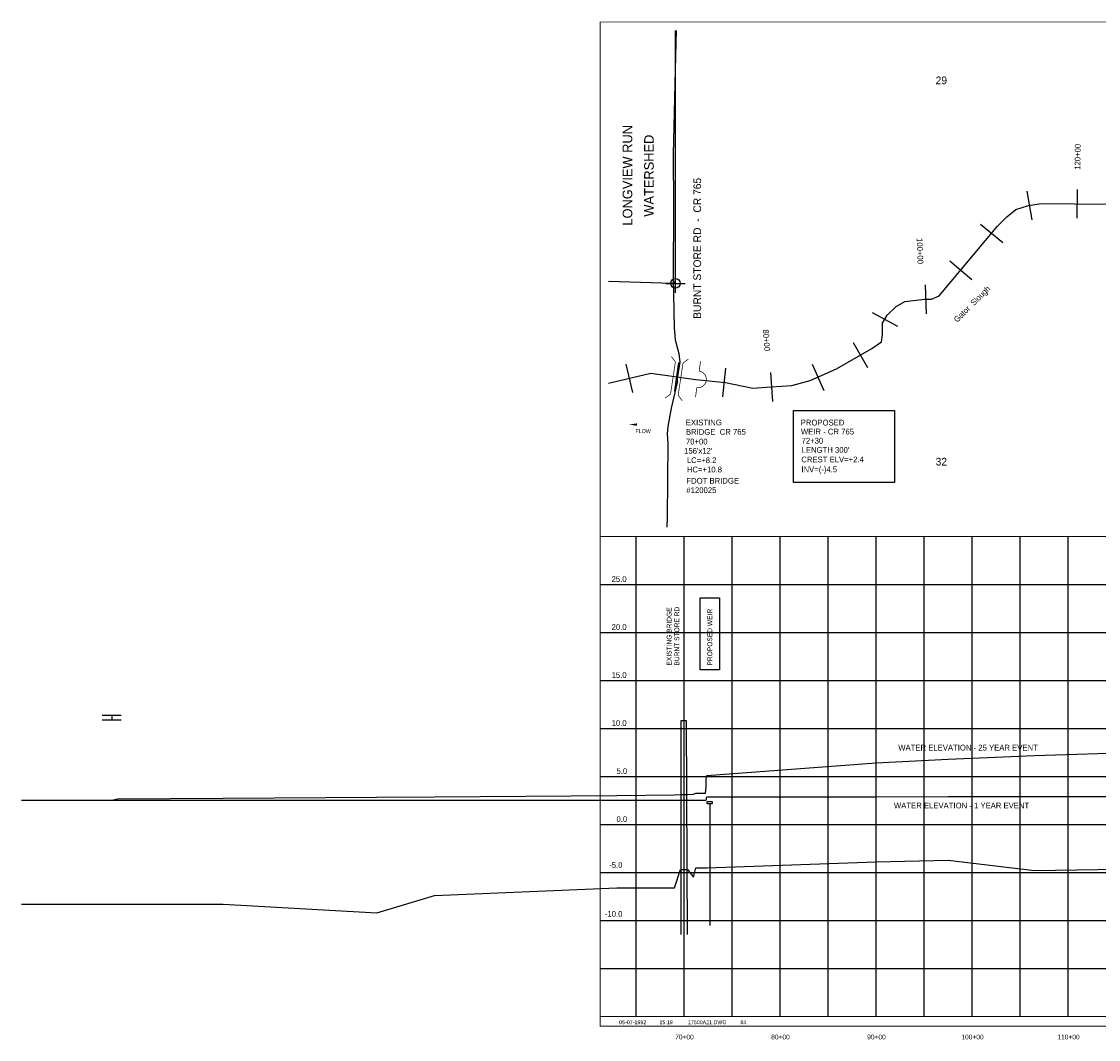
# Model space of a CAD drawing. Extents: x 153859 to 225709, y 852187 to 862903.
# Tile 1 of 5: x 153859 to 165076, y 852299 to 862903. Entities that reach past the tile are written whole.
import ezdxf
from ezdxf.enums import TextEntityAlignment as Align

# ---------------------------------------------------------------- set-up
doc = ezdxf.new("R2010")
doc.units = 0
doc.header["$LTSCALE"] = 800
doc.header["$PDMODE"] = 34
doc.header["$PDSIZE"] = 100
doc.linetypes.add('DASHED', pattern=[0])
doc.linetypes.add('STREAM', pattern=[0])
doc.layers.get('0').update_dxf_attribs({"linetype": 'CONTINUOUS'})
for name, color, linetype in [('700', 7, 'CONTINUOUS'), ('BORDER', 1, 'CONTINUOUS'), ('GRID', 2, 'CONTINUOUS'), ('MAJROADS', 9, 'CONTINUOUS'), ('PROPOSED', 7, 'CONTINUOUS'), ('SEC', 2, 'CONTINUOUS'), ('STATIONS', 7, 'CONTINUOUS'), ('TEXT', 7, 'CONTINUOUS'), ('TRUNKS', 5, 'STREAM'), ('WSHEDS', 3, 'CONTINUOUS')]:
    doc.layers.add(name, color=color, linetype=linetype)

# ---------------------------------------------------------------- blocks, each defined once
blk = doc.blocks.new('LOGON')
at = {"color": 0}
blk.add_attdef('DATE', text='', height=1, dxfattribs=at).set_placement((-1.87, 1.76), align=Align.RIGHT)
for tag, p in [('TIME', (1.56, 1.76)), ('DRAWING', (8.97, 1.76)), ('OPERATOR', (22.66, 1.76))]:
    blk.add_attdef(tag, p, '', height=1, dxfattribs=at)
blk = doc.blocks.new('FLARROW')
at = {"color": 0}
blk.add_lwpolyline([(-0.28, 0.019, 0, 0.05, 0), (-0.112, 0.019, 0, 0, -0.087559), (-0.012, 0.001, 0, 0, 0.245722), (0.075, 0.013, 0, 0, -0.309425), (0.212, 0.015, 0, 0, 0), (0.278, 0.013, 0, 0, 0)], format="xyseb", dxfattribs=at)
blk.add_text('FLOW', height=0.08, dxfattribs=at).set_placement((0.015, -0.157), align=Align.CENTER)
blk = doc.blocks.new('BRIDGE')
at = {"color": 0, "const_width": 20}
for points in [[(-234, -534), (-101, -402), (-101, 496), (-234, 629)], [(244, -534), (112, -402), (112, 496), (244, 629)]]:
    blk.add_lwpolyline(points, dxfattribs=at)
blk = doc.blocks.new('WEIR')
at = {"color": 0, "const_width": 30}
blk.add_lwpolyline([(-18, 761), (-18, 358, -1), (-18, -332), (-18, -734)], format="xyb", dxfattribs=at)

msp = doc.modelspace()

# ---------------------------------------------------------------- linework, layer by layer
at = {"layer": '700', "color": 0}
msp.add_line((161270, 858987), (161270, 858987), dxfattribs=at)
at = {"layer": 'BORDER', "color": 0, "const_width": 10}
msp.add_lwpolyline([(159886, 852438), (175886, 852438), (175886, 862898), (159886, 862898)], close=True, dxfattribs=at)
for points in [[(159886, 857538), (175886, 857538)], [(159886, 852538), (175886, 852538)]]:
    msp.add_lwpolyline(points, dxfattribs=at)
at = {"layer": 'GRID', "color": 0}
for points in [[(160261, 852538), (160261, 857538)], [(160761, 852538), (160761, 857538)], [(161261, 852538), (161261, 857538)], [(161761, 852538), (161761, 857538)], [(162261, 852538), (162261, 857538)], [(162761, 852538), (162761, 857538)], [(163261, 852538), (163261, 857538)], [(163761, 852538), (163761, 857538)], [(164261, 852538), (164261, 857538)], [(164761, 852538), (164761, 857538)], [(159886, 857038), (175886, 857038)], [(159886, 856538), (175886, 856538)], [(159886, 856038), (175886, 856038)], [(159886, 855538), (175886, 855538)], [(159886, 855038), (175886, 855038)], [(159886, 854538), (175886, 854538)], [(159886, 854038), (175886, 854038)], [(159886, 853538), (175886, 853538)], [(159886, 853038), (175886, 853038)]]:
    msp.add_lwpolyline(points, dxfattribs=at)
at = {"layer": 'MAJROADS', "color": 0}
msp.add_lwpolyline([(160679, 862811), (160671, 862546), (160647, 861516), (160651, 860979), (160645, 860234), (160658, 859714), (160666, 859588), (160706, 859446), (160714, 859353), (160688, 859186), (160687, 859144), (160627, 858876), (160592, 858684), (160583, 858609), (160590, 858508), (160585, 857745), (160581, 857637)], dxfattribs=at)
at = {"layer": 'PROPOSED', "color": 0}
for p, q in [((154698, 855678), (154898, 855678)), ((154798, 855678), (154798, 855628)), ((154698, 855628), (154898, 855628)), ((161027, 854752), (161027, 853487))]:
    msp.add_line(p, q, dxfattribs=at)
at = {"layer": 'PROPOSED', "color": 0, "linetype": 'DASHED'}
for p, q in [((160727, 855617), (160727, 853391)), ((160785, 855617), (160727, 855617)), ((160794, 853391), (160785, 855617))]:
    msp.add_line(p, q, dxfattribs=at)
at = {"layer": 'PROPOSED', "color": 0}
for points in [[(161900, 858100), (161900, 858850), (162950, 858850), (162950, 858100)], [(160928, 856150), (160928, 856900), (161128, 856900), (161128, 856150)], [(161027, 854777), (161052, 854777), (161052, 854752), (161002, 854752), (161002, 854777)]]:
    msp.add_lwpolyline(points, close=True, dxfattribs=at)
msp.add_lwpolyline([(165509, 854826), (164409, 854825), (163509, 854825), (162759, 854824), (160996, 854822), (160991, 854816), (160989, 854794), (160984, 854788), (160884, 854788), (160859, 854788), (160796, 854788), (160721, 854788), (160659, 854788), (160059, 854788), (158159, 854788), (157559, 854788), (155959, 854788), (154859, 854788), (154798, 854788), (154721, 854788), (154659, 854788), (153859, 854788), (154659, 854793), (154721, 854791), (154798, 854792), (154859, 854807), (155959, 854813), (157559, 854822), (158159, 854825), (160059, 854842), (160659, 854849), (160721, 854850), (160796, 854850), (160859, 854853), (160884, 854864), (160984, 854865), (160989, 854930), (160991, 855006), (160996, 855049), (162759, 855180), (163509, 855220), (164409, 855258), (165509, 855292)], dxfattribs=at)
at = {"layer": 'PROPOSED', "color": 0, "linetype": 'DASHED'}
msp.add_lwpolyline([(153859, 853708), (154659, 853708), (154721, 853708), (154798, 853708), (154859, 853708), (155959, 853708), (157559, 853618), (158159, 853798), (160059, 853878), (160659, 853878), (160721, 854068), (160796, 854068), (160859, 853988), (160884, 854088), (160984, 854088), (160996, 854088), (162759, 854148), (163509, 854168), (164409, 854058), (165509, 854078)], dxfattribs=at)
at = {"layer": 'SEC', "color": 0}
msp.add_point((160670, 860175), dxfattribs=at)
at = {"layer": 'STATIONS', "color": 0}
for p, q in [((164329, 861134), (164381, 860838)), ((164855, 861154), (164852, 860854)), ((163848, 860793), (164079, 860601)), ((163528, 860410), (163758, 860217)), ((163270, 860159), (163280, 859859)), ((162719, 859873), (162983, 859730)), ((162522, 859559), (162672, 859299)), ((160154, 859332), (160223, 859040)), ((160701, 859350), (160659, 859053)), ((161191, 859292), (161160, 858993)), ((162093, 859335), (162216, 859061)), ((161660, 859246), (161680, 858946))]:
    msp.add_line(p, q, dxfattribs=at)
at = {"layer": 'TRUNKS', "color": 0}
msp.add_lwpolyline([(159971, 859135), (160413, 859240), (160884, 859173), (161192, 859141), (161475, 859083), (161667, 859096), (161882, 859110), (162074, 859162), (162346, 859284), (162717, 859498), (162817, 859567), (162825, 859642), (162828, 859760), (162874, 859844), (162968, 859933), (163059, 859985), (163265, 860009), (163338, 860011), (163417, 860044), (164026, 860772), (164121, 860870), (164217, 860944), (164349, 860985), (164481, 861008), (165863, 860994)], dxfattribs=at)
at = {"layer": 'WSHEDS', "color": 0}
msp.add_lwpolyline([(159971, 860198), (160639, 860176, 0.423685), (160670, 860206), (160670, 862811, -0.188527)], format="xyb", dxfattribs=at)

# ---------------------------------------------------------------- block references
at = {"layer": 'PROPOSED', "color": 0}
for name, p, xscale, yscale, zscale, rotation in [('BRIDGE', (160679, 859166), 0.376875, 0.376875, 0.376875, 351.3845176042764), ('WEIR', (160909, 859172), 0.25125, 0.25125, 0.25125, 351.9830615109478)]:
    msp.add_blockref(name, p, dxfattribs=dict(at, xscale=xscale, yscale=yscale, zscale=zscale, rotation=rotation))
at = {"layer": 'TEXT', "color": 0, "xscale": 40, "yscale": 40, "zscale": 40}
msp.add_blockref('LOGON', (160441, 852388), dxfattribs=at).add_auto_attribs({'DATE': '05-07-1992', 'TIME': '15:19', 'OPERATOR': '84', 'DRAWING': '17500A21.DWG'})
at = {"layer": 'TRUNKS', "color": 0, "xscale": 500, "yscale": 500, "zscale": 500}
msp.add_blockref('FLARROW', (160326, 858695), dxfattribs=at)

# ---------------------------------------------------------------- texts
at = {"layer": 'PROPOSED', "color": 0}
for s, p in [('PROPOSED', (161975, 858695)), ('72+30', (161984, 858506)), ("LENGTH 300'", (161984, 858410)), ('WATER ELEVATION - 25 YEAR EVENT', (162991, 855309)), ('WATER ELEVATION - 1 YEAR EVENT', (162946, 854706))]:
    msp.add_text(s, height=60, dxfattribs=at).set_placement(p)
msp.add_text('PROPOSED WEIR', height=50, rotation=90, dxfattribs=at).set_placement((161053, 856194))
at = {"layer": 'STATIONS', "color": 0}
for s, rotation, p in [('120+00', 89.4413, (164889, 861493)), ('100+00', 272.003, (163188, 860511)), ('80+00', 273.7819, (161589, 859581))]:
    msp.add_text(s, height=60, rotation=rotation, dxfattribs=at).set_placement(p, align=Align.CENTER)
at = {"layer": 'TEXT', "color": 0}
for s, height, p in [('29', 80, (163380, 862250)), ('EXISTING', 60, (160778, 858696)), ('BRIDGE  CR 765', 60, (160779, 858598)), ('WEIR - CR 765', 60, (161977, 858601)), ('70+00', 60, (160779, 858497)), ("156'x12'", 60, (160760, 858401)), ('LC=+8.2', 60, (160789, 858303)), ('CREST ELV=+2.4', 60, (161981, 858311)), ('32', 80, (163380, 858278)), ('HC=+10.8', 60, (160789, 858206)), ('INV=(-)4.5', 60, (161982, 858208)), ('FDOT BRIDGE', 60, (160784, 858089)), ('#120025', 60, (160784, 857991)), ('25.0', 60, (160005, 857065)), ('20.0', 60, (160005, 856565)), ('15.0', 60, (160005, 856065)), ('10.0', 60, (160005, 855565)), ('5.0', 60, (160056, 855065)), ('0.0', 60, (160056, 854565)), ('-5.0', 60, (159980, 854086)), ('-10.0', 60, (159935, 853577))]:
    msp.add_text(s, height=height, dxfattribs=at).set_placement(p)
for s, height, p in [('LONGVIEW RUN', 100, (160220, 860777)), ('WATERSHED', 100, (160444, 860870)), ('BURNT STORE RD  -  CR 765', 80, (160937, 859806)), ('EXISTING BRIDGE', 50, (160629, 856194)), ('BURNT STORE RD', 50, (160710, 856194))]:
    msp.add_text(s, height=height, rotation=90, dxfattribs=at).set_placement(p)
for s, p in [('70+00', (160764, 852300)), ('80+00', (161764, 852300)), ('90+00', (162764, 852300)), ('100+00', (163764, 852300)), ('110+00', (164764, 852300))]:
    msp.add_text(s, height=50, dxfattribs=at).set_placement(p, align=Align.CENTER)
at = {"layer": 'TRUNKS', "color": 0}
msp.add_text('Gator  Slough', height=60, rotation=45, dxfattribs=at).set_placement((163605, 859764))

doc.saveas('drawing.dxf')
